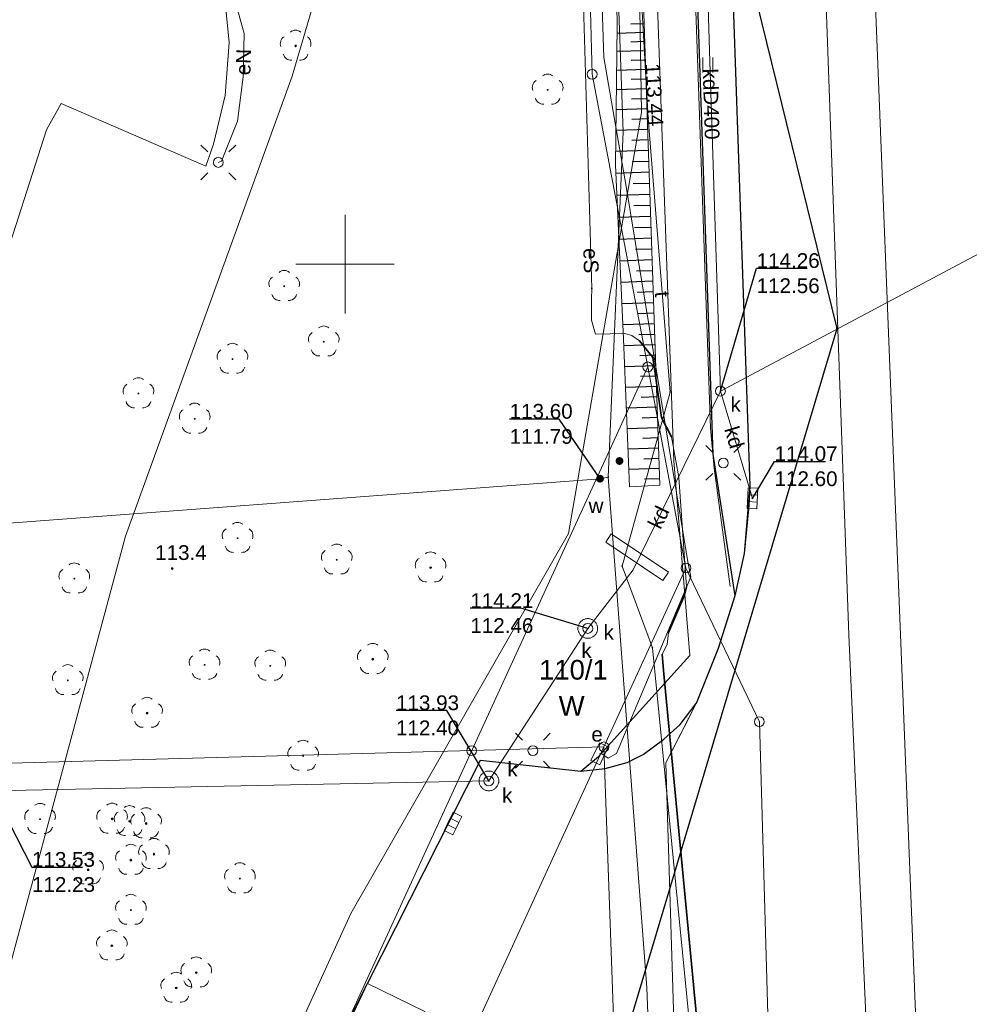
# Model space of a CAD drawing. Header units: centimetres. Extents: x 934830964 to 934860164, y -397494335 to -397452790.
# Tile 12 of 14: x 934851031 to 934855858, y -397464088 to -397459084. Entities that reach past the tile are written whole.
import ezdxf

# ---------------------------------------------------------------- set-up
doc = ezdxf.new("R2010")
doc.units = ezdxf.units.CM
doc.header["$LTSCALE"] = 0.1
doc.layers.add('0-1', color=2, linetype='Continuous', lineweight=5, true_color=0xffff00)
for name, color, linetype, lineweight in [('000 Inne (niezydentyfikowane)', 7, 'Continuous', 25), ('140-Punkty robocze', 7, 'Continuous', 25), ('202-punkt graniczny', 7, 'Continuous', 25), ('210-oznaczenie konturu użytku gruntowego', 7, 'Continuous', 25), ('211-numer działki ewidencyjnej', 7, 'Continuous', 25), ('218-kontur użytku gruntowego', 7, 'Continuous', 25), ('219-działka ewidencyjna', 7, 'Continuous', 25), ('bariera drogowa ochronna (linia)', 7, 'Continuous', 25), ('chodnik (powierzchnia)', 7, 'Continuous', 25), ('drzewo liściaste', 7, 'Continuous', 25), ('drzewo liściaste (punkt)', 7, 'Continuous', 25), ('jezdnia (powierzchnia)', 7, 'Continuous', 25), ('kratka ściekowa (punkt)', 7, 'Continuous', 25), ('krawężnik (linia)', 7, 'Continuous', 25), ('latarnia (punkt)', 7, 'Continuous', 25), ('Pieczątka na wyrysie', 7, 'Continuous', 25), ('pikieta naturalna', 7, 'Continuous', 25), ('pikieta naturalna-Atr2', 7, 'Continuous', 25), ('plac (powierzchnia)', 7, 'Continuous', 25), ('przewód elektroenergetyczny (linia)', 7, 'Continuous', 25), ('przewód elektroenergetyczny (linia)-Atr1', 7, 'Continuous', 25), ('przewód kanalizacyjny (linia)', 7, 'Continuous', 25), ('przewód kanalizacyjny (linia)-Atr1', 7, 'Continuous', 25), ('przewód telekomunikacyjny (linia)', 7, 'Continuous', 25), ('przewód telekomunikacyjny (linia)-Atr1', 7, 'Continuous', 25), ('przewód wodociągowy (linia)', 7, 'Continuous', 25), ('punkt o określonej wysokości (sieć elektroenergetyczna)', 7, 'Continuous', 25), ('punkt o określonej wysokości (sieć kanalizacyjna)', 7, 'Continuous', 25), ('punkt o określonej wysokości (sieć kanalizacyjna)-Atr2', 7, 'Continuous', 25), ('punkt o określonej wysokości (sieć kanalizacyjna)-Atr3', 7, 'Continuous', 25), ('punkt o określonej wysokości (sieć telekomunikacyjna)', 7, 'Continuous', 25), ('punkt o określonej wysokości (sieć telekomunikacyjna)-Atr2', 7, 'Continuous', 25), ('punkt o określonej wysokości (sieć wodociągowa)', 7, 'Continuous', 25), ('punkt o określonej wysokości (sieć wodociągowa)-Atr2', 7, 'Continuous', 25), ('punkt o określonej wysokości (sieć wodociągowa)-Atr3', 7, 'Continuous', 25), ('rura ochronna - przewód elektroenergetyczny (linia)', 7, 'Continuous', 25), ('skarpa nieumocniona (powierzchnia)', 7, 'Continuous', 25), ('studzienka - przewód kanalizacyjny (powierzchnia)', 7, 'Continuous', 25), ('studzienka - przewód kanalizacyjny (powierzchnia)-Atr17', 7, 'Continuous', 25), ('szafa elektroenergetyczna (punkt)', 7, 'Continuous', 25), ('szafa elektroenergetyczna (punkt)-Atr17', 7, 'Continuous', 25), ('trawnik (powierzchnia)', 7, 'Continuous', 25), ('trawnik (powierzchnia) - symbol', 7, 'Continuous', 25), ('Wstawianie ramki sekcyjnej z opisem', 7, 'Continuous', 25), ('właz okrągły - siec kanalizacyjna (punkt)', 7, 'Continuous', 25), ('właz okrągły - siec kanalizacyjna (punkt)-Atr17', 7, 'Continuous', 25), ('zasuwa - siec wodociągowa (punkt)', 7, 'Continuous', 25), ('zasuwa - siec wodociągowa (punkt) - ob. projektowany', 7, 'Continuous', 25), ('zasuwa - siec wodociągowa (punkt)-Atr17', 7, 'Continuous', 25), ('ściana oporowa (linia)', 7, 'Continuous', 25)]:
    doc.layers.add(name, color=color, linetype=linetype, lineweight=lineweight)
doc.styles.add('Arial', font='arial.ttf')

# ---------------------------------------------------------------- blocks, each defined once
blk = doc.blocks.new('202')
at = {"layer": '0-1', "color": 7, "linetype": 'Continuous', "lineweight": 5, "transparency": 33554687}
blk.add_circle((0, 0), 25, dxfattribs=at)
blk = doc.blocks.new('US25')
at = {"layer": '0-1', "linetype": 'Continuous', "lineweight": 0, "transparency": 33554687}
h = blk.add_hatch(color=7, dxfattribs=at)
edge = h.paths.add_edge_path()
edge.add_arc((0, 0), 20, 270, 360, ccw=False)
edge.add_arc((0, 0), 20, 180, 270, ccw=False)
edge.add_arc((0, 0), 20, 90, 180, ccw=False)
edge.add_arc((0, 0), 20, 0, 90, ccw=False)
edge.add_line((20, 0), (20, 0))
blk = doc.blocks.new('OP021')
at = {"layer": '0-1', "linetype": 'Continuous', "lineweight": 0, "transparency": 33554687}
h = blk.add_hatch(color=7, dxfattribs=at)
edge = h.paths.add_edge_path()
edge.add_arc((0, 0), 5, 270, 360, ccw=False)
edge.add_arc((0, 0), 5, 180, 270, ccw=False)
edge.add_arc((0, 0), 5, 90, 180, ccw=False)
edge.add_arc((0, 0), 5, 0, 90, ccw=False)
at = {"layer": '0-1', "color": 7, "linetype": 'Continuous', "lineweight": 13, "transparency": 33554687}
for centre, start, end in [((0, 40), 49.272, 130.728), ((-38, 12.4), 121.308, 202.548), ((38, 12.4), 337.452, 58.692), ((-23.5, -32.4), 193.221, 274.871), ((23.5, -32.4), 265.129, 346.779)]:
    blk.add_arc(centre, 40, start, end, dxfattribs=at)
blk = doc.blocks.new('US05')
at = {"layer": '0-1', "color": 7, "linetype": 'Continuous', "lineweight": 13, "transparency": 33554687}
for p, q in [((-52.5, -25), (-52.5, 25)), ((-52.5, 25), (-17.5, 25)), ((-17.5, -25), (-17.5, 25)), ((-17.5, 25), (17.5, 25)), ((17.5, -25), (17.5, 25)), ((17.5, 25), (52.5, 25)), ((52.5, -25), (52.5, 25)), ((-52.5, -25), (-17.5, -25)), ((-17.5, -25), (17.5, -25)), ((17.5, -25), (52.5, -25))]:
    blk.add_line(p, q, dxfattribs=at)
blk = doc.blocks.new('US22')
at = {"layer": '0-1', "color": 7, "linetype": 'Continuous', "lineweight": 13, "transparency": 33554687}
blk.add_circle((0, 0), 25, dxfattribs=at)
blk = doc.blocks.new('PW01')
at = {"layer": '0-1', "linetype": 'Continuous', "lineweight": 0, "transparency": 33554687}
h = blk.add_hatch(color=7, dxfattribs=at)
edge = h.paths.add_edge_path()
edge.add_arc((0, 0), 4.5, 270, 360, ccw=False)
edge.add_arc((0, 0), 4.5, 180, 270, ccw=False)
edge.add_arc((0, 0), 4.5, 90, 180, ccw=False)
edge.add_arc((0, 0), 4.5, 0, 90, ccw=False)
blk = doc.blocks.new('SM01')
at = {"layer": '0-1', "color": 7, "linetype": 'Continuous', "lineweight": 13, "transparency": 33554687}
for p, q in [((-53, 53.1), (-88.3, 88.4)), ((53.1, 53.1), (88.4, 88.4)), ((-53, -53), (-88.3, -88.3)), ((53.1, -53), (88.4, -88.3))]:
    blk.add_line(p, q, dxfattribs=at)
blk.add_circle((0, 0), 25, dxfattribs=at)
blk = doc.blocks.new('US18')
at = {"layer": '0-1', "color": 7, "linetype": 'Continuous', "lineweight": 13, "transparency": 33554687}
for p, q in [((-50, -25), (-50, 25)), ((-50, 25), (50, 25)), ((50, -25), (50, 25)), ((-50, -25), (50, -25))]:
    blk.add_line(p, q, dxfattribs=at)
blk = doc.blocks.new('Grupa')
at = {"layer": 'ściana oporowa (linia)', "color": 7, "linetype": 'Continuous', "lineweight": 18, "transparency": 33554687}
for p, q in [((934854037.9, -397461697.1), (934854010.1, -397461738.7)), ((934854037.9, -397461697.1), (934854010.1, -397461738.7)), ((934854037.9, -397461697.1), (934854328.9, -397461892.1)), ((934854010.1, -397461738.7), (934854301.1, -397461933.7)), ((934854328.9, -397461892.1), (934854301.1, -397461933.7)), ((934854328.9, -397461892.1), (934854301.1, -397461933.7))]:
    blk.add_line(p, q, dxfattribs=at)
blk = doc.blocks.new('TU04')
at = {"layer": '0-1', "color": 7, "linetype": 'Continuous', "lineweight": 13, "transparency": 33554687}
for p, q in [((0, 0), (0, 75)), ((50, 0), (50, 75))]:
    blk.add_line(p, q, dxfattribs=at)
blk = doc.blocks.new('PIKIETA')
at = {"layer": '0-1', "color": 7, "linetype": 'Continuous', "lineweight": 5, "transparency": 33554687}
blk.add_circle((0, 0), 4.5, dxfattribs=at)

msp = doc.modelspace()

# ---------------------------------------------------------------- linework, layer by layer
at = {"layer": '000 Inne (niezydentyfikowane)', "color": 7, "linetype": 'Continuous', "lineweight": 25, "transparency": 33554687}
for p, q in [((934854205, -397459104.9), (934854137, -397459106.9)), ((934854207, -397459149.9), (934854068, -397459154.9)), ((934854208, -397459195.9), (934854138, -397459197.9)), ((934854210, -397459242.9), (934854067, -397459246.9)), ((934854211, -397459289.9), (934854139, -397459291.9)), ((934854213, -397459337.9), (934854066, -397459342.9)), ((934854215, -397459386.9), (934854140, -397459388.9)), ((934854216, -397459435.9), (934854065, -397459440.9)), ((934854218, -397459486.9), (934854141, -397459488.9)), ((934854220, -397459537.9), (934854064, -397459542.9)), ((934854221, -397459588.9), (934854142, -397459591.9)), ((934854223, -397459641.9), (934854062, -397459646.9)), ((934854225, -397459694.9), (934854143, -397459697.9)), ((934854227, -397459748.9), (934854061, -397459754.9)), ((934854229, -397459804.9), (934854144, -397459806.9)), ((934854231, -397459859.9), (934854062, -397459865.9)), ((934854233, -397459916.9), (934854149, -397459918.9)), ((934854235, -397459972.9), (934854067, -397459977.9)), ((934854236, -397460028.9), (934854153, -397460030.9)), ((934854238, -397460083.9), (934854072, -397460089.9)), ((934854240, -397460139.9), (934854157, -397460142.9)), ((934854242, -397460194.9), (934854077, -397460200.9)), ((934854244, -397460249.9), (934854162, -397460252.9)), ((934854246, -397460304.9), (934854082, -397460310.9)), ((934854248, -397460359.9), (934854166, -397460362.9)), ((934854250, -397460413.9), (934854087, -397460419.9)), ((934854251, -397460467.9), (934854170, -397460470.9)), ((934854253, -397460522.9), (934854092, -397460527.9)), ((934854255, -397460575.9), (934854175, -397460578.9)), ((934854257, -397460629.9), (934854097, -397460635.9)), ((934854259, -397460683.9), (934854179, -397460685.9)), ((934854261, -397460736.9), (934854101, -397460741.9)), ((934854262, -397460789.9), (934854183, -397460792.9)), ((934854264, -397460842.9), (934854106, -397460847.9)), ((934854266, -397460895.9), (934854187, -397460897.9)), ((934854268, -397460947.9), (934854110, -397460953.9)), ((934854270, -397461000.9), (934854191, -397461003.9)), ((934854271, -397461052.9), (934854115, -397461058.9)), ((934854273, -397461105.9), (934854195, -397461108.9)), ((934854275, -397461157.9), (934854119, -397461162.9)), ((934854277, -397461209.9), (934854199, -397461212.9)), ((934854279, -397461261.9), (934854123, -397461266.9)), ((934854280, -397461313.9), (934854203, -397461316.9)), ((934854282, -397461365.9), (934854127, -397461370.9)), ((934854284, -397461416.9), (934854207, -397461419.9))]:
    msp.add_line(p, q, dxfattribs=at)
at = {"layer": '218-kontur użytku gruntowego', "color": 3, "linetype": 'Continuous', "lineweight": 18, "true_color": 0x00ff00, "transparency": 33554687}
for p, q in [((934853941, -397459361.9), (934853856, -397456132.9)), ((934854224, -397460848.9), (934853941, -397459361.9)), ((934854224, -397460848.9), (934853329, -397462798.9)), ((934854418, -397461870.9), (934854224, -397460848.9)), ((934854001, -397462779.9), (934854418, -397461870.9)), ((934854001, -397462779.9), (934851718, -397467747.9)), ((934853329, -397462798.9), (934854001, -397462779.9)), ((934854267, -397470178.9), (934854001, -397462779.9)), ((934853329, -397462798.9), (934852119, -397465434.9))]:
    msp.add_line(p, q, dxfattribs=at)
at = {"layer": '219-działka ewidencyjna', "color": 7, "linetype": 'Continuous', "lineweight": 18, "transparency": 33554687}
for p, q in [((934853941, -397459361.9), (934853856, -397456132.9)), ((934854224, -397460848.9), (934853941, -397459361.9)), ((934854224, -397460848.9), (934853329, -397462798.9)), ((934854224, -397460848.9), (934854418, -397461870.9)), ((934854001, -397462779.9), (934854418, -397461870.9)), ((934854791, -397462651.9), (934854418, -397461870.9)), ((934854975, -397469045.9), (934854791, -397462651.9)), ((934851718, -397467747.9), (934854001, -397462779.9)), ((934853329, -397462798.9), (934854001, -397462779.9)), ((934854267, -397470178.9), (934854001, -397462779.9)), ((934850763, -397462868.9), (934853329, -397462798.9)), ((934851173, -397467494.9), (934853329, -397462798.9))]:
    msp.add_line(p, q, dxfattribs=at)
at = {"layer": 'bariera drogowa ochronna (linia)', "color": 7, "linetype": 'Continuous', "lineweight": 18, "transparency": 33554687, "flags": 128}
msp.add_lwpolyline([(934854643, -397461963.9), (934854561, -397461362.9), (934854543, -397461160.9), (934854359, -397455952.9), (934854366, -397455749.9), (934854475, -397455588.9)], dxfattribs=at)
at = {"layer": 'chodnik (powierzchnia)', "color": 7, "linetype": 'Continuous', "lineweight": 18, "transparency": 33554687, "flags": 128}
msp.add_lwpolyline([(934854466, -397458709.9), (934854554, -397461291.9), (934854666, -397462011.9), (934854581, -397462279.9), (934854469, -397462559.9), (934854388, -397462665.9), (934854305, -397462740.9), (934854200, -397462818.9), (934854119, -397462858.9), (934854008, -397462888.9), (934853883, -397462903.9), (934853973, -397462827.9), (934854438, -397462314.9), (934854356, -397461326.9), (934854265, -397458780.9)], dxfattribs=at)
at = {"layer": 'jezdnia (powierzchnia)', "color": 7, "linetype": 'Continuous', "lineweight": 18, "transparency": 33554687, "flags": 128}
msp.add_lwpolyline([(934855240, -397455471.9), (934855003, -397455482.9), (934855245, -397462209.9), (934855540, -397468807.9), (934855725, -397468536.9), (934855752, -397468349.9)], close=True, dxfattribs=at)
msp.add_lwpolyline([(934854368, -397464550.9), (934854315, -397462860.9), (934854442, -397462612.9), (934854469, -397462559.9), (934854581, -397462279.9), (934854666, -397462011.9), (934854713, -397461796.9), (934854738, -397461552.9), (934854743, -397461452.9), (934854648, -397458713.9)], dxfattribs=at)
at = {"layer": 'krawężnik (linia)', "color": 7, "linetype": 'Continuous', "lineweight": 25, "transparency": 33554687, "flags": 128}
for points in [[(934854344, -397455755.9), (934854402, -397456974.9), (934854466, -397458709.9), (934854554, -397461291.9), (934854666, -397462011.9)], [(934854648, -397458713.9), (934854743, -397461452.9), (934854738, -397461552.9), (934854713, -397461796.9), (934854666, -397462011.9), (934854581, -397462279.9), (934854469, -397462559.9)], [(934853883, -397462903.9), (934853973, -397462827.9), (934854438, -397462314.9)], [(934852602, -397464372.9), (934852799, -397463981.9), (934853373, -397462847.9), (934853883, -397462903.9), (934854008, -397462888.9), (934854119, -397462858.9), (934854200, -397462818.9), (934854305, -397462740.9), (934854388, -397462665.9), (934854469, -397462559.9)]]:
    msp.add_lwpolyline(points, dxfattribs=at)
at = {"layer": 'Pieczątka na wyrysie', "color": 5, "linetype": 'Continuous', "lineweight": 25, "true_color": 0x0000ff, "transparency": 33554687, "flags": 128}
msp.add_lwpolyline([(934833914, -397472224.9), (934841746, -397475435.9), (934849189, -397480726.9), (934855187, -397460653.9), (934854728, -397458784.9), (934847073, -397456102.9), (934844109, -397460865.9), (934841076, -397460689.9), (934838077, -397463475.9), (934836983, -397465663.9)], close=True, dxfattribs=at)
at = {"layer": 'plac (powierzchnia)', "color": 7, "linetype": 'Continuous', "lineweight": 18, "transparency": 33554687, "flags": 128}
for points in [[(934852069, -397458923.9), (934852097, -397459199.9), (934852076, -397459468.9), (934852016, -397459716.9), (934851977, -397459828.9), (934851243, -397459510.9), (934851168, -397459643.9), (934850924, -397460398.9), (934850750, -397460346.9), (934850636, -397460681.9), (934849625, -397460337.9), (934849735, -397459978.9), (934848794, -397459678.9), (934848825, -397459541.9), (934849779, -397459844.9), (934849874, -397459550.9), (934849818, -397459396.9), (934849800, -397459132.9), (934849876, -397458869.9)], [(934853091, -397464124.9), (934852799, -397463981.9), (934853373, -397462847.9), (934853883, -397462903.9), (934854008, -397462888.9), (934854119, -397462858.9), (934854200, -397462818.9), (934854305, -397462740.9), (934854388, -397462665.9), (934854469, -397462559.9), (934854315, -397462860.9), (934854368, -397464550.9)]]:
    msp.add_lwpolyline(points, dxfattribs=at)
msp.add_lwpolyline([(934852799, -397463981.9), (934853091, -397464124.9), (934852179, -397466148.9), (934851863, -397466014.9), (934851939, -397465837.9), (934851983, -397465729.9), (934852055, -397465560.9)], close=True, dxfattribs=at)
at = {"layer": 'przewód elektroenergetyczny (linia)', "color": 1, "linetype": 'Continuous', "lineweight": 18, "true_color": 0xff0000, "transparency": 33554687, "flags": 128}
for points in [[(934852500.6, -397452834.9), (934852378, -397453391.9), (934852691, -397453464.9), (934853616, -397454298.9), (934853848, -397454624.9), (934854001, -397459276.9), (934854116, -397459942.9), (934854428, -397461839.9), (934854442, -397461914.9), (934854064, -397462813.9), (934854023, -397462836.9), (934853991, -397462814.9), (934853979, -397462814.9)], [(934853496, -397455837.9), (934853481, -397455888.9), (934853561, -397456236.9), (934853540, -397456770.9), (934853531, -397456982.9), (934853625, -397457035.9), (934853580, -397457194.9), (934853483, -397457268.9), (934853251, -397457723.9), (934853027, -397458054.9), (934853043, -397458153.9), (934852892, -397458332.9), (934852781, -397458263.9), (934852754, -397458315.9), (934852781, -397458263.9), (934852646, -397458087.9), (934852342, -397458279.9), (934851977, -397458452.9), (934852173, -397459153.9), (934852167, -397459374.9), (934852138, -397459599.9), (934852058, -397459802.9), (934852041, -397459809.9)], [(934853889, -397458720.9), (934853939, -397460449.9), (934853938, -397460504.9), (934853938, -397460611.9), (934853958, -397460682.9), (934854107, -397460678.9), (934854142, -397460689.9), (934854181, -397460716.9), (934854250, -397460801.9), (934854293, -397461105.9), (934854344, -397461204.9), (934854382, -397461410.9), (934854420, -397461965.9), (934854410, -397462008.9), (934854329, -397462198.9), (934854323, -397462259.9), (934854297, -397462307.9), (934854303, -397462390.9), (934854514, -397464591.9)]]:
    msp.add_lwpolyline(points, dxfattribs=at)
at = {"layer": 'przewód kanalizacyjny (linia)', "color": 34, "linetype": 'Continuous', "lineweight": 18, "true_color": 0x994c00, "transparency": 33554687}
for p in [(934854149, -397461880.9), (934854756, -397461516.9)]:
    msp.add_line(p, (934854593, -397460971.9), dxfattribs=at)
at = {"layer": 'przewód kanalizacyjny (linia)', "color": 34, "linetype": 'Continuous', "lineweight": 18, "true_color": 0x994c00, "transparency": 33554687, "flags": 128}
for points in [[(934856803, -397475051.9), (934856837, -397474232.9), (934856854, -397472671.9), (934856733, -397468656.9), (934856445, -397466442.9), (934856092, -397460173.9), (934854593, -397460971.9), (934854541, -397459351.9), (934854438, -397455981.9), (934854187.6, -397452834.9)], [(934853292, -397456081.9), (934853358, -397456121.9), (934853360, -397456159.9), (934852417, -397459370.9), (934851569, -397461708.9), (934850722, -397464852.9), (934849791, -397469622.9), (934849878, -397469712.9), (934852052, -397469651.9), (934852159, -397469590.9), (934852206, -397469494.9), (934852122, -397469433.9)], [(934854149, -397461880.9), (934853919, -397462177.9), (934853416, -397462952.9), (934850893, -397463003.9), (934849644, -397469718.9), (934850752, -397469869.9), (934850708, -397470084.9)]]:
    msp.add_lwpolyline(points, dxfattribs=at)
at = {"layer": 'przewód telekomunikacyjny (linia)', "color": 30, "linetype": 'Continuous', "lineweight": 18, "true_color": 0xff7f00, "transparency": 33554687, "flags": 128}
for points in [[(934852825, -397470450.9), (934852822, -397470342.9), (934853341, -397470319.9), (934854105, -397470437.9), (934854268, -397470486.9), (934854337, -397470584.9), (934854606, -397470814.9), (934854631, -397470567.9), (934854542, -397466918.9), (934854465, -397464478.9), (934854247, -397462275.9), (934854093, -397461860.9), (934854337, -397460976.9), (934854226, -397459584.9), (934854152, -397458259.9), (934854059, -397455688.9), (934853902, -397454513.9), (934853881, -397454009.9), (934853017, -397453322.9), (934853094.7, -397452834.9)], [(934848240, -397477124.9), (934848148, -397476402.9), (934848507, -397475167.9), (934849253, -397473341.9), (934849781, -397471573.9), (934849905, -397470549.9), (934850439, -397468494.9), (934850623, -397467571.9), (934851283, -397466227.9), (934852112, -397464948.9), (934852715, -397463625.9), (934853821, -397461694.9), (934854192, -397459556.9), (934854122, -397455264.9)]]:
    msp.add_lwpolyline(points, dxfattribs=at)
at = {"layer": 'przewód wodociągowy (linia)', "color": 5, "linetype": 'Continuous', "lineweight": 18, "true_color": 0x0000ff, "transparency": 33554687, "flags": 128}
for points in [[(934853915, -397454847.9), (934853995, -397456771.9), (934854099, -397459654.9), (934854023, -397461408.9), (934854219, -397464004.9), (934854362, -397467678.9), (934854520, -397469750.9), (934854469, -397469807.9)], [(934854023, -397461408.9), (934853981, -397461416.9), (934850299, -397461692.9), (934848604, -397461127.9), (934848503, -397461094.9)]]:
    msp.add_lwpolyline(points, dxfattribs=at)
at = {"layer": 'punkt o określonej wysokości (sieć kanalizacyjna)-Atr2', "color": 7, "linetype": 'Continuous', "lineweight": 25, "transparency": 33554687, "flags": 128}
for points in [[(934854593, -397460971.9), (934854777, -397460347.9), (934855033.1, -397460347.9)], [(934854756, -397461516.9), (934854868, -397461328.9), (934855127.3, -397461328.9)], [(934853919, -397462177.9), (934853578, -397462074.9), (934853321.9, -397462074.9)], [(934853416, -397462952.9), (934853203, -397462594.9), (934852944.2, -397462594.9)], [(934850893, -397463003.9), (934851094, -397463390.9), (934851350.1, -397463390.9)]]:
    msp.add_lwpolyline(points, dxfattribs=at)
at = {"layer": 'punkt o określonej wysokości (sieć wodociągowa)-Atr2', "color": 7, "linetype": 'Continuous', "lineweight": 25, "transparency": 33554687, "flags": 128}
msp.add_lwpolyline([(934853981, -397461416.9), (934853774, -397461113.9), (934853521.6, -397461113.9)], dxfattribs=at)
at = {"layer": 'rura ochronna - przewód elektroenergetyczny (linia)', "color": 1, "linetype": 'Continuous', "lineweight": 35, "true_color": 0xff0000, "transparency": 33554687, "flags": 128}
for points in [[(934854344, -397461204.9), (934854293, -397461105.9), (934854250, -397460801.9), (934854181, -397460716.9)], [(934854329, -397462198.9), (934854410, -397462008.9), (934854420, -397461965.9)], [(934854514, -397464591.9), (934854303, -397462390.9), (934854297, -397462307.9)]]:
    msp.add_lwpolyline(points, dxfattribs=at)
at = {"layer": 'skarpa nieumocniona (powierzchnia)', "color": 7, "linetype": 'Continuous', "lineweight": 18, "transparency": 33554687, "flags": 128}
msp.add_lwpolyline([(934854100, -397455704.9), (934854154, -397457548.9), (934854219, -397459517.9), (934854285, -397461449.9), (934854131, -397461458.9), (934854100, -397460705.9), (934854060, -397459823.9), (934854069, -397459113.9), (934854038, -397457232.9), (934854034, -397455964.9)], close=True, dxfattribs=at)
msp.add_lwpolyline([(934854100, -397455704.9), (934854154, -397457548.9), (934854219, -397459517.9), (934854285, -397461449.9), (934854131, -397461458.9), (934854100, -397460705.9), (934854060, -397459823.9), (934854069, -397459113.9), (934854038, -397457232.9), (934854034, -397455964.9)], close=True, dxfattribs=at)
at = {"layer": 'studzienka - przewód kanalizacyjny (powierzchnia)', "color": 34, "linetype": 'Continuous', "lineweight": 18, "true_color": 0x994c00, "transparency": 33554687, "flags": 128}
for points in [[(934853969, -397462177.9), (934853969, -397462180.9), (934853969, -397462184.9), (934853968, -397462187.9), (934853967, -397462191.9), (934853966, -397462194.9), (934853965, -397462197.9), (934853963, -397462200.9), (934853961, -397462203.9), (934853959, -397462206.9), (934853957, -397462209.9), (934853955, -397462212.9), (934853952, -397462214.9), (934853950, -397462216.9), (934853947, -397462218.9), (934853944, -397462220.9), (934853941, -397462222.9), (934853938, -397462223.9), (934853934, -397462225.9), (934853931, -397462226.9), (934853928, -397462226.9), (934853924, -397462227.9), (934853921, -397462227.9), (934853917, -397462227.9), (934853914, -397462227.9), (934853910, -397462226.9), (934853907, -397462226.9), (934853904, -397462225.9), (934853900, -397462223.9), (934853897, -397462222.9), (934853894, -397462220.9), (934853891, -397462218.9), (934853888, -397462216.9), (934853886, -397462214.9), (934853883, -397462212.9), (934853881, -397462209.9), (934853879, -397462206.9), (934853877, -397462203.9), (934853875, -397462200.9), (934853873, -397462197.9), (934853872, -397462194.9), (934853871, -397462191.9), (934853870, -397462187.9), (934853869, -397462184.9), (934853869, -397462180.9), (934853869, -397462177.9), (934853869, -397462174.9), (934853869, -397462170.9), (934853870, -397462167.9), (934853871, -397462163.9), (934853872, -397462160.9), (934853873, -397462157.9), (934853875, -397462154.9), (934853877, -397462151.9), (934853879, -397462148.9), (934853881, -397462145.9), (934853883, -397462142.9), (934853886, -397462140.9), (934853888, -397462138.9), (934853891, -397462136.9), (934853894, -397462134.9), (934853897, -397462132.9), (934853900, -397462131.9), (934853904, -397462129.9), (934853907, -397462128.9), (934853910, -397462128.9), (934853914, -397462127.9), (934853917, -397462127.9), (934853921, -397462127.9), (934853924, -397462127.9), (934853928, -397462128.9), (934853931, -397462128.9), (934853934, -397462129.9), (934853938, -397462131.9), (934853941, -397462132.9), (934853944, -397462134.9), (934853947, -397462136.9), (934853950, -397462138.9), (934853952, -397462140.9), (934853955, -397462142.9), (934853957, -397462145.9), (934853959, -397462148.9), (934853961, -397462151.9), (934853963, -397462154.9), (934853965, -397462157.9), (934853966, -397462160.9), (934853967, -397462163.9), (934853968, -397462167.9), (934853969, -397462170.9), (934853969, -397462174.9)], [(934853466, -397462952.9), (934853466, -397462955.9), (934853466, -397462959.9), (934853465, -397462962.9), (934853464, -397462966.9), (934853463, -397462969.9), (934853462, -397462972.9), (934853460, -397462975.9), (934853458, -397462978.9), (934853456, -397462981.9), (934853454, -397462984.9), (934853452, -397462987.9), (934853449, -397462989.9), (934853447, -397462991.9), (934853444, -397462993.9), (934853441, -397462995.9), (934853438, -397462997.9), (934853435, -397462998.9), (934853431, -397463000.9), (934853428, -397463001.9), (934853425, -397463001.9), (934853421, -397463002.9), (934853418, -397463002.9), (934853414, -397463002.9), (934853411, -397463002.9), (934853407, -397463001.9), (934853404, -397463001.9), (934853401, -397463000.9), (934853397, -397462998.9), (934853394, -397462997.9), (934853391, -397462995.9), (934853388, -397462993.9), (934853385, -397462991.9), (934853383, -397462989.9), (934853380, -397462987.9), (934853378, -397462984.9), (934853376, -397462981.9), (934853374, -397462978.9), (934853372, -397462975.9), (934853370, -397462972.9), (934853369, -397462969.9), (934853368, -397462966.9), (934853367, -397462962.9), (934853366, -397462959.9), (934853366, -397462955.9), (934853366, -397462952.9), (934853366, -397462949.9), (934853366, -397462945.9), (934853367, -397462942.9), (934853368, -397462938.9), (934853369, -397462935.9), (934853370, -397462932.9), (934853372, -397462929.9), (934853374, -397462926.9), (934853376, -397462923.9), (934853378, -397462920.9), (934853380, -397462917.9), (934853383, -397462915.9), (934853385, -397462913.9), (934853388, -397462911.9), (934853391, -397462909.9), (934853394, -397462907.9), (934853397, -397462906.9), (934853401, -397462904.9), (934853404, -397462903.9), (934853407, -397462903.9), (934853411, -397462902.9), (934853414, -397462902.9), (934853418, -397462902.9), (934853421, -397462902.9), (934853425, -397462903.9), (934853428, -397462903.9), (934853431, -397462904.9), (934853435, -397462906.9), (934853438, -397462907.9), (934853441, -397462909.9), (934853444, -397462911.9), (934853447, -397462913.9), (934853449, -397462915.9), (934853452, -397462917.9), (934853454, -397462920.9), (934853456, -397462923.9), (934853458, -397462926.9), (934853460, -397462929.9), (934853462, -397462932.9), (934853463, -397462935.9), (934853464, -397462938.9), (934853465, -397462942.9), (934853466, -397462945.9), (934853466, -397462949.9)]]:
    msp.add_lwpolyline(points, close=True, dxfattribs=at)
at = {"layer": 'trawnik (powierzchnia)', "color": 7, "linetype": 'Continuous', "lineweight": 18, "transparency": 33554687, "flags": 128}
msp.add_lwpolyline([(934854666, -397462011.9), (934854554, -397461291.9), (934854466, -397458709.9), (934854402, -397456974.9), (934854344, -397455755.9), (934854519, -397455552.9), (934854548, -397456925.9), (934854648, -397458713.9), (934854743, -397461452.9), (934854713, -397461796.9)], close=True, dxfattribs=at)
at = {"layer": 'Wstawianie ramki sekcyjnej z opisem', "color": 7, "linetype": 'Continuous', "lineweight": 13, "transparency": 33554687}
for p, q in [((934852685, -397460576.9), (934852685, -397460076.9)), ((934852435, -397460326.9), (934852935, -397460326.9))]:
    msp.add_line(p, q, dxfattribs=at)

# ---------------------------------------------------------------- block references
at = {"layer": '140-Punkty robocze', "color": 7, "transparency": 33554687}
for p in [(934852434, -397459217.9), (934855187, -397460653.9), (934851807, -397461873.9), (934853120, -397461868.9), (934852826, -397462333.9), (934851679, -397462607.9), (934851501, -397463145.9), (934851590, -397463157.9), (934851674, -397463168.9), (934851714, -397463324.9), (934851597, -397463354.9), (934851379, -397463403.9), (934851500, -397463789.9), (934851929, -397463926.9), (934851827, -397464004.9)]:
    msp.add_blockref('PIKIETA', p, dxfattribs=at)
at = {"layer": '202-punkt graniczny', "color": 7, "transparency": 33554687}
for p in [(934853941, -397459361.9), (934854224, -397460848.9), (934854418, -397461870.9), (934854791, -397462651.9), (934853329, -397462798.9), (934854001, -397462779.9)]:
    msp.add_blockref('202', p, dxfattribs=at)
at = {"layer": 'drzewo liściaste', "color": 94, "true_color": 0x009900, "transparency": 33554687}
for p in [(934852434, -397459217.9), (934853120, -397461868.9), (934852826, -397462333.9), (934851679, -397462607.9), (934851501, -397463145.9), (934851590, -397463157.9), (934851674, -397463168.9), (934851597, -397463354.9), (934851714, -397463324.9), (934851379, -397463403.9), (934851500, -397463789.9), (934851929, -397463926.9), (934851827, -397464004.9)]:
    msp.add_blockref('OP021', p, dxfattribs=at)
at = {"layer": 'drzewo liściaste (punkt)', "color": 94, "true_color": 0x009900, "transparency": 33554687}
for p in [(934853715, -397459440.9), (934852376, -397460438.9), (934852577, -397460720.9), (934852113, -397460808.9), (934851635, -397460983.9), (934851921, -397461112.9), (934852139, -397461718.9), (934852643, -397461828.9), (934851309, -397461924.9), (934851971, -397462362.9), (934852305, -397462367.9), (934851276, -397462441.9), (934852472, -397462825.9), (934851135, -397463146.9), (934852151, -397463448.9), (934851597, -397463608.9)]:
    msp.add_blockref('OP021', p, dxfattribs=at)
at = {"layer": 'kratka ściekowa (punkt)', "color": 7, "transparency": 33554687}
for p, rotation in [((934854756, -397461516.9), 87.337), ((934853234, -397463168.9), 63.954)]:
    msp.add_blockref('US05', p, dxfattribs=dict(at, rotation=rotation))
at = {"layer": 'latarnia (punkt)', "color": 7, "transparency": 33554687}
for p in [(934852041, -397459809.9), (934854608, -397461336.9), (934853640, -397462798.9)]:
    msp.add_blockref('SM01', p, dxfattribs=at)
at = {"layer": 'pikieta naturalna', "color": 7, "transparency": 33554687}
msp.add_blockref('PW01', (934851807, -397461873.9), dxfattribs=at)
at = {"layer": 'punkt o określonej wysokości (sieć elektroenergetyczna)', "color": 1, "true_color": 0xff0000, "transparency": 33554687}
for p in [(934853939, -397460449.9), (934854181, -397460716.9), (934854329, -397462198.9)]:
    msp.add_blockref('PW01', p, dxfattribs=at)
at = {"layer": 'punkt o określonej wysokości (sieć kanalizacyjna)', "color": 34, "true_color": 0x994c00, "transparency": 33554687}
for p in [(934854593, -397460971.9), (934853919, -397462177.9), (934853416, -397462952.9)]:
    msp.add_blockref('PW01', p, dxfattribs=at)
at = {"layer": 'punkt o określonej wysokości (sieć kanalizacyjna)', "color": 34, "true_color": 0x994c00, "transparency": 33554687, "rotation": 87.337}
msp.add_blockref('PW01', (934854756, -397461516.9), dxfattribs=at)
at = {"layer": 'punkt o określonej wysokości (sieć telekomunikacyjna)', "color": 30, "true_color": 0xff7f00, "transparency": 33554687}
for p in [(934854226, -397459584.9), (934854337, -397460976.9), (934854093, -397461860.9), (934854247, -397462275.9)]:
    msp.add_blockref('PW01', p, dxfattribs=at)
at = {"layer": 'punkt o określonej wysokości (sieć wodociągowa)', "color": 5, "true_color": 0x0000ff, "transparency": 33554687}
for p in [(934853981, -397461416.9), (934854023, -397461408.9)]:
    msp.add_blockref('PW01', p, dxfattribs=at)
at = {"layer": 'szafa elektroenergetyczna (punkt)', "color": 7, "transparency": 33554687, "rotation": 64.798}
msp.add_blockref('US18', (934853979, -397462814.9), dxfattribs=at)
at = {"layer": 'trawnik (powierzchnia) - symbol', "color": 7, "transparency": 33554687}
msp.add_blockref('TU04', (934854503.9, -397459352), dxfattribs=at)
at = {"layer": 'właz okrągły - siec kanalizacyjna (punkt)', "color": 7, "transparency": 33554687}
for p in [(934854593, -397460971.9), (934853919, -397462177.9), (934853416, -397462952.9)]:
    msp.add_blockref('US22', p, dxfattribs=at)
at = {"layer": 'zasuwa - siec wodociągowa (punkt)', "color": 7, "transparency": 33554687}
msp.add_blockref('US25', (934853981, -397461416.9), dxfattribs=at)
at = {"layer": 'zasuwa - siec wodociągowa (punkt) - ob. projektowany', "color": 7, "transparency": 33554687}
msp.add_blockref('US25', (934854080, -397461326.9), dxfattribs=at)
at = {"layer": 'ściana oporowa (linia)', "color": 7, "transparency": 33554687}
msp.add_blockref('Grupa', (0, 0), dxfattribs=at)

# ---------------------------------------------------------------- texts
at = {"layer": '210-oznaczenie konturu użytku gruntowego', "color": 3, "true_color": 0x00ff00, "transparency": 33554687, "insert": (934853771, -397462521.9), "char_height": 100, "attachment_point": 1, "line_spacing_factor": 0.25, "style": 'Arial'}
msp.add_mtext('W', dxfattribs=at)
at = {"layer": '211-numer działki ewidencyjnej', "color": 7, "transparency": 33554687, "insert": (934853671, -397462337.9), "char_height": 100, "attachment_point": 1, "line_spacing_factor": 0.25, "style": 'Arial'}
msp.add_mtext('110/1', dxfattribs=at)
at = {"layer": 'pikieta naturalna-Atr2', "color": 7, "transparency": 33554687, "insert": (934851720, -397461754.9), "char_height": 75, "attachment_point": 1, "line_spacing_factor": 0.25, "style": 'Arial'}
msp.add_mtext('113.4', dxfattribs=at)
at = {"layer": 'przewód elektroenergetyczny (linia)-Atr1', "color": 1, "true_color": 0xff0000, "transparency": 33554687, "char_height": 75, "attachment_point": 4, "line_spacing_factor": 0.25, "style": 'Arial'}
for s, insert, rotation in [('eN', (934852167, -397459366.9), 88.445), ('eS', (934853933, -397460244.9), 271.656)]:
    msp.add_mtext(s, dxfattribs=dict(at, insert=insert, rotation=rotation))
at = {"layer": 'przewód kanalizacyjny (linia)-Atr1', "color": 34, "true_color": 0x994c00, "transparency": 33554687, "char_height": 75, "attachment_point": 4, "line_spacing_factor": 0.25, "style": 'Arial'}
for s, insert, rotation in [('kdD400', (934854540, -397459332.9), 271.75), ('kd', (934854647, -397461153.9), 286.651), ('kd', (934854255, -397461662.9), 63.967)]:
    msp.add_mtext(s, dxfattribs=dict(at, insert=insert, rotation=rotation))
at = {"layer": 'przewód telekomunikacyjny (linia)-Atr1', "color": 30, "true_color": 0xff7f00, "transparency": 33554687, "insert": (934854296, -397460464.9), "char_height": 75, "attachment_point": 4, "rotation": 274.559, "line_spacing_factor": 0.25, "style": 'Arial'}
msp.add_mtext('t', dxfattribs=at)
at = {"layer": 'punkt o określonej wysokości (sieć kanalizacyjna)-Atr2', "color": 34, "true_color": 0x994c00, "transparency": 33554687, "char_height": 75, "attachment_point": 7, "line_spacing_factor": 0.25, "style": 'Arial'}
for s, insert in [('114.26', (934854777, -397460347.1)), ('114.07', (934854868, -397461328.1)), ('114.21', (934853321.9, -397462074.2)), ('113.93', (934852944.2, -397462594.1)), ('113.53', (934851094, -397463390.1))]:
    msp.add_mtext(s, dxfattribs=dict(at, insert=insert))
at = {"layer": 'punkt o określonej wysokości (sieć kanalizacyjna)-Atr3', "color": 34, "true_color": 0x994c00, "transparency": 33554687, "char_height": 75, "attachment_point": 7, "line_spacing_factor": 0.25, "style": 'Arial'}
for s, insert in [('112.56', (934854777, -397460474.7)), ('112.60', (934854868, -397461455.6)), ('112.46', (934853321.9, -397462201.7)), ('112.40', (934852944.2, -397462721.6)), ('112.23', (934851094, -397463517.6))]:
    msp.add_mtext(s, dxfattribs=dict(at, insert=insert))
at = {"layer": 'punkt o określonej wysokości (sieć telekomunikacyjna)-Atr2', "color": 30, "true_color": 0xff7f00, "transparency": 33554687, "insert": (934854285.9, -397459303.7), "char_height": 75, "attachment_point": 1, "rotation": 273.196, "line_spacing_factor": 0.25, "style": 'Arial'}
msp.add_mtext('113.44', dxfattribs=at)
at = {"layer": 'punkt o określonej wysokości (sieć wodociągowa)-Atr2', "color": 5, "true_color": 0x0000ff, "transparency": 33554687, "insert": (934853521.6, -397461113.1), "char_height": 75, "attachment_point": 7, "line_spacing_factor": 0.25, "style": 'Arial'}
msp.add_mtext('113.60', dxfattribs=at)
at = {"layer": 'punkt o określonej wysokości (sieć wodociągowa)-Atr3', "color": 5, "true_color": 0x0000ff, "transparency": 33554687, "insert": (934853521.6, -397461240.7), "char_height": 75, "attachment_point": 7, "line_spacing_factor": 0.25, "style": 'Arial'}
msp.add_mtext('111.79', dxfattribs=at)
at = {"layer": 'studzienka - przewód kanalizacyjny (powierzchnia)-Atr17', "color": 34, "true_color": 0x994c00, "transparency": 33554687, "char_height": 75, "attachment_point": 1, "line_spacing_factor": 0.25, "style": 'Arial'}
for insert in [(934853999, -397462159.9), (934853483, -397462988.9)]:
    msp.add_mtext('k', dxfattribs=dict(at, insert=insert))
at = {"layer": 'szafa elektroenergetyczna (punkt)-Atr17', "color": 7, "transparency": 33554687, "insert": (934853937, -397462677.9), "char_height": 75, "attachment_point": 1, "line_spacing_factor": 0.25, "style": 'Arial'}
msp.add_mtext('e', dxfattribs=at)
at = {"layer": 'właz okrągły - siec kanalizacyjna (punkt)-Atr17', "color": 7, "transparency": 33554687, "char_height": 75, "attachment_point": 1, "line_spacing_factor": 0.25, "style": 'Arial'}
for insert in [(934854644, -397461001.9), (934853886, -397462252.9), (934853510, -397462854.9)]:
    msp.add_mtext('k', dxfattribs=dict(at, insert=insert))
at = {"layer": 'zasuwa - siec wodociągowa (punkt)-Atr17', "color": 7, "transparency": 33554687, "insert": (934853923, -397461553.9), "char_height": 75, "attachment_point": 4, "line_spacing_factor": 0.25, "style": 'Arial'}
msp.add_mtext('w', dxfattribs=at)

doc.saveas('drawing.dxf')
